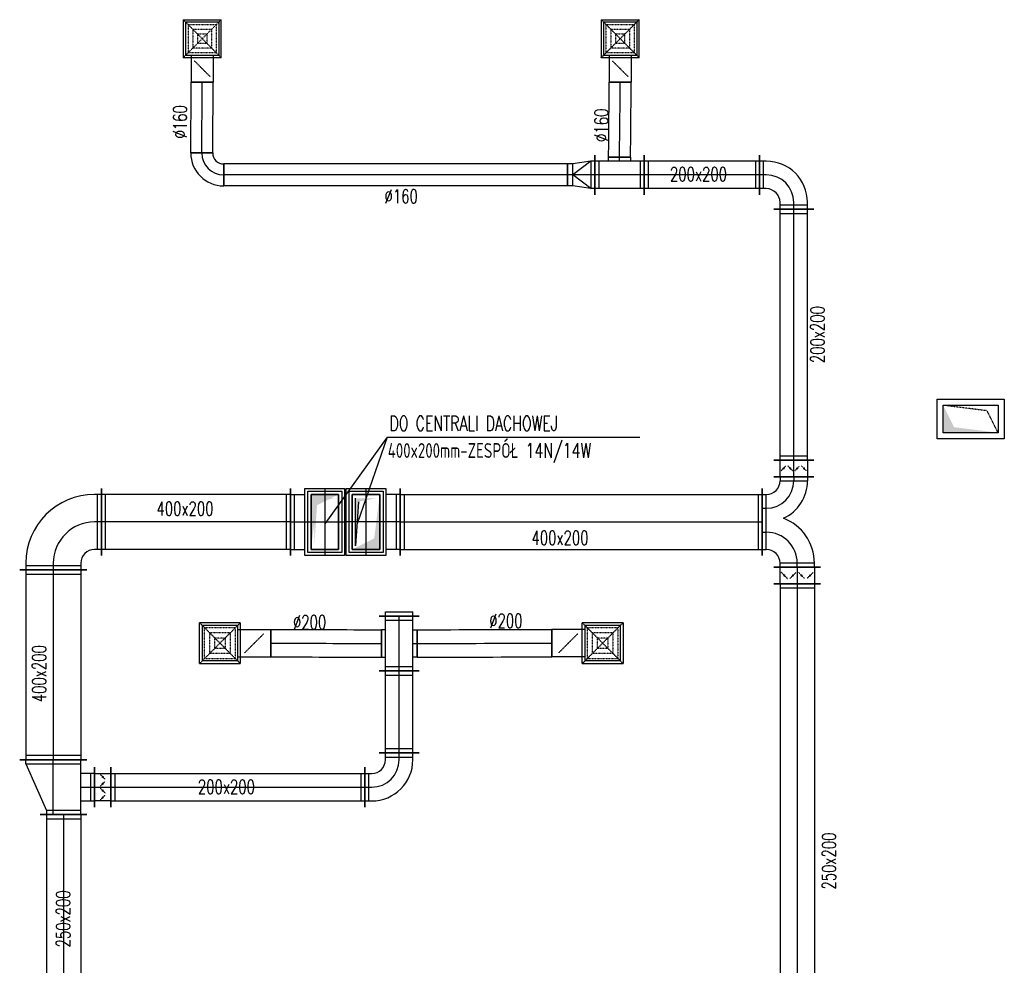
# Model space of a CAD drawing. Extents: x -7228 to 74941, y -112898 to 85621.
# Tile 162 of 256: x 20672 to 21389, y -6844 to -6155. Entities that reach past the tile are written whole.
import ezdxf

# ---------------------------------------------------------------- set-up
doc = ezdxf.new("R2010")
doc.units = 0
doc.linetypes.add('DASHED', pattern=[0.75, 0.5, -0.25])
doc.layers.get('0').update_dxf_attribs({"color": 101, "linetype": 'CONTINUOUS'})
for name, color, linetype in [('E35', 6, 'CONTINUOUS'), ('FLUID-N14', 7, 'CONTINUOUS'), ('FLUID-N14-SYM', 7, 'CONTINUOUS'), ('FLUID-W.7C', 7, 'CONTINUOUS'), ('FLUID-W14', 7, 'CONTINUOUS'), ('FLUID-W14-SYM', 7, 'CONTINUOUS'), ('m-went-nawiew', 152, 'CONTINUOUS'), ('m-went-odnośniki', 255, 'CONTINUOUS'), ('m-went-opis', 86, 'CONTINUOUS'), ('m-went-wywiew', 1, 'CONTINUOUS')]:
    doc.layers.add(name, color=color, linetype=linetype)
doc.styles.add('tab-bud$0$ROMANS', font='romans', dxfattribs={"width": 0.7})
doc.linetypes.add('ZIGZAG', pattern='A,0.00254,-5.08,[131,ltypeshp.shx,S=5.08,R=0,X=-5.08,Y=0],-10.16,[131,ltypeshp.shx,S=5.08,R=180,X=5.08,Y=0],-5.08', length=20.32254)

# ---------------------------------------------------------------- blocks, each defined once
blk = doc.blocks.new('*U5627')
at = {"color": 5, "linetype": 'Continuous', "lineweight": -2}
for p, q in [((-1318, -245), (-1318, 245)), ((1318, 245), (1318, -245))]:
    blk.add_line(p, q, dxfattribs=at)
at = {"color": 0, "linetype": 'ByBlock', "lineweight": -2}
for p, q in [((-1318, 200), (1318, 200)), ((-1318, -200), (1318, -200))]:
    blk.add_line(p, q, dxfattribs=at)
at = {"color": 4, "linetype": 'Continuous'}
for p, q in [((-1288, -200), (-1288, 200)), ((1288, 200), (1288, -200))]:
    blk.add_line(p, q, dxfattribs=at)
at = {"layer": 'FLUID-N14-SYM', "color": 2, "linetype": 'Continuous'}
blk.add_line((-1318, 0), (1318, 0), dxfattribs=at)
blk = doc.blocks.new('*U5628')
at = {"color": 5, "linetype": 'Continuous', "lineweight": -2}
for p, q in [((330, 235), (330, -105)), ((-330, -105), (-330, 185)), ((245, -190), (-245, -190))]:
    blk.add_line(p, q, dxfattribs=at)
at = {"color": 4, "linetype": 'Continuous'}
for p, q in [((300, 190), (300, -60)), ((-300, -60), (-300, 140)), ((200, -160), (-200, -160))]:
    blk.add_line(p, q, dxfattribs=at)
at = {"color": 0, "linetype": 'ByBlock', "lineweight": -2}
for p, q in [((330, 190), (300, 190)), ((-330, 140), (-300, 140)), ((-330, -60), (-300, -60)), ((330, -60), (300, -60)), ((-200, -190), (-200, -160)), ((200, -190), (200, -160))]:
    blk.add_line(p, q, dxfattribs=at)
for centre, radius, start, end in [((300, -160), 350, 90, 159.15135), ((-300, -160), 300, 24.53301, 90), ((-300, -160), 100, 0, 90), ((300, -160), 100, 90, 180)]:
    blk.add_arc(centre, radius, start, end, dxfattribs=at)
at = {"layer": 'FLUID-N14-SYM', "color": 2, "linetype": 'Continuous'}
for p, q in [((-330, 40), (-300, 40)), ((330, 65), (300, 65)), ((-100, -190), (-100, -160)), ((75, -190), (75, -160))]:
    blk.add_line(p, q, dxfattribs=at)
for centre, radius, start, end in [((-300, -160), 200, 0, 90), ((300, -160), 225, 90, 180)]:
    blk.add_arc(centre, radius, start, end, dxfattribs=at)
blk = doc.blocks.new('*U5629')
at = {"color": 5, "linetype": 'Continuous', "lineweight": -2}
for p, q in [((-60, -145), (-60, 145)), ((60, 145), (60, -145))]:
    blk.add_line(p, q, dxfattribs=at)
at = {"color": 0, "linetype": 'ByBlock', "lineweight": -2}
for p, q in [((-60, 100), (60, 100)), ((60, -100), (-60, -100))]:
    blk.add_line(p, q, dxfattribs=at)
at = {"color": 4, "linetype": 'DASHED'}
for p, q in [((0, 75), (-17.7, 92.7)), ((0, 75), (17.7, 57.3)), ((0, 25), (-17.7, 7.3)), ((0, 25), (17.7, 42.7)), ((0, -25), (-17.7, -7.3)), ((0, -25), (17.7, -42.7)), ((0, -75), (17.7, -57.3)), ((0, -75), (-17.7, -92.7))]:
    blk.add_line(p, q, dxfattribs=at)
at = {"color": 4, "linetype": 'Continuous'}
for points in [[(-4, 75, 8, 8, 1), (4, 75, 8, 8, 1)], [(-4, 25, 8, 8, 1), (4, 25, 8, 8, 1)], [(-4, -25, 8, 8, 1), (4, -25, 8, 8, 1)], [(-4, -75, 8, 8, 1), (4, -75, 8, 8, 1)]]:
    blk.add_lwpolyline(points, format="xyseb", close=True, dxfattribs=at)
at = {"layer": 'FLUID-N14-SYM', "color": 2, "linetype": 'Continuous'}
blk.add_line((-60, 0), (60, 0), dxfattribs=at)
blk = doc.blocks.new('*U5630')
at = {"color": 5, "linetype": 'Continuous', "lineweight": -2}
for p, q in [((-60, -170), (-60, 170)), ((60, 170), (60, -170))]:
    blk.add_line(p, q, dxfattribs=at)
at = {"color": 0, "linetype": 'ByBlock', "lineweight": -2}
for p, q in [((-60, 125), (60, 125)), ((60, -125), (-60, -125))]:
    blk.add_line(p, q, dxfattribs=at)
at = {"color": 4, "linetype": 'DASHED'}
for p, q in [((0, 93.8), (-22.1, 115.8)), ((0, 93.8), (22.1, 71.7)), ((0, 31.2), (-22.1, 9.2)), ((0, 31.2), (22.1, 53.3)), ((0, -31.2), (-22.1, -9.2)), ((0, -31.2), (22.1, -53.3)), ((0, -93.8), (22.1, -71.7)), ((0, -93.8), (-22.1, -115.8))]:
    blk.add_line(p, q, dxfattribs=at)
at = {"color": 4, "linetype": 'Continuous'}
for points in [[(-4, 93.8, 8, 8, 1), (4, 93.8, 8, 8, 1)], [(-4, 31.2, 8, 8, 1), (4, 31.2, 8, 8, 1)], [(-4, -31.2, 8, 8, 1), (4, -31.2, 8, 8, 1)], [(-4, -93.8, 8, 8, 1), (4, -93.8, 8, 8, 1)]]:
    blk.add_lwpolyline(points, format="xyseb", close=True, dxfattribs=at)
at = {"layer": 'FLUID-N14-SYM', "color": 2, "linetype": 'Continuous'}
blk.add_line((-60, 0), (60, 0), dxfattribs=at)
blk = doc.blocks.new('*U5631')
at = {"color": 5, "linetype": 'Continuous', "lineweight": -2}
for p, q in [((-1595, -170), (-1595, 170)), ((1595, 170), (1595, -170))]:
    blk.add_line(p, q, dxfattribs=at)
at = {"color": 0, "linetype": 'ByBlock', "lineweight": -2}
for p, q in [((-1595, 125), (1595, 125)), ((-1595, -125), (1595, -125))]:
    blk.add_line(p, q, dxfattribs=at)
at = {"color": 4, "linetype": 'Continuous'}
for p, q in [((-1565, -125), (-1565, 125)), ((1565, 125), (1565, -125))]:
    blk.add_line(p, q, dxfattribs=at)
at = {"layer": 'FLUID-N14-SYM', "color": 2, "linetype": 'Continuous'}
blk.add_line((-1595, 0), (1595, 0), dxfattribs=at)
blk = doc.blocks.new('*U5642')
at = {"color": 5, "linetype": 'Continuous', "lineweight": -2}
for p, q in [((-914.5, -145), (-914.5, 145)), ((914.5, 145), (914.5, -145))]:
    blk.add_line(p, q, dxfattribs=at)
at = {"color": 0, "linetype": 'ByBlock', "lineweight": -2}
for p, q in [((-914.5, 100), (914.5, 100)), ((-914.5, -100), (914.5, -100))]:
    blk.add_line(p, q, dxfattribs=at)
at = {"color": 4, "linetype": 'Continuous'}
for p, q in [((-884.5, -100), (-884.5, 100)), ((884.5, 100), (884.5, -100))]:
    blk.add_line(p, q, dxfattribs=at)
at = {"layer": 'FLUID-N14-SYM', "color": 2, "linetype": 'Continuous'}
blk.add_line((-914.5, 0), (914.5, 0), dxfattribs=at)
blk = doc.blocks.new('*U5643')
at = {"color": 5, "linetype": 'Continuous', "lineweight": -2}
for p, q in [((-200, -95), (-200, 195)), ((195, -200), (-95, -200))]:
    blk.add_line(p, q, dxfattribs=at)
at = {"color": 0, "linetype": 'ByBlock', "lineweight": -2}
for p, q in [((-150, 150), (-200, 150)), ((-150, -50), (-200, -50)), ((-50, -200), (-50, -150)), ((150, -200), (150, -150))]:
    blk.add_line(p, q, dxfattribs=at)
at = {"color": 4, "linetype": 'Continuous'}
for p, q in [((-170, -50), (-170, 150)), ((150, -170), (-50, -170))]:
    blk.add_line(p, q, dxfattribs=at)
at = {"color": 0, "linetype": 'ByBlock', "lineweight": -2}
for radius in [300, 100]:
    blk.add_arc((-150, -150), radius, 0, 90, dxfattribs=at)
at = {"layer": 'FLUID-N14-SYM', "color": 2, "linetype": 'Continuous'}
for p, q in [((-150, 50), (-200, 50)), ((50, -200), (50, -150))]:
    blk.add_line(p, q, dxfattribs=at)
blk.add_arc((-150, -150), 200, 0, 90, dxfattribs=at)
blk = doc.blocks.new('*U5644')
at = {"color": 5, "linetype": 'Continuous', "lineweight": -2}
for p, q in [((-419.5, -145), (-419.5, 145)), ((419.5, 145), (419.5, -145))]:
    blk.add_line(p, q, dxfattribs=at)
at = {"color": 0, "linetype": 'ByBlock', "lineweight": -2}
for p, q in [((-419.5, 100), (419.5, 100)), ((-419.5, -100), (419.5, -100))]:
    blk.add_line(p, q, dxfattribs=at)
at = {"color": 4, "linetype": 'Continuous'}
for p, q in [((-389.5, -100), (-389.5, 100)), ((389.5, 100), (389.5, -100))]:
    blk.add_line(p, q, dxfattribs=at)
at = {"layer": 'FLUID-N14-SYM', "color": 2, "linetype": 'Continuous'}
blk.add_line((-419.5, 0), (419.5, 0), dxfattribs=at)
blk = doc.blocks.new('*U5645')
at = {"color": 5, "linetype": 'Continuous', "lineweight": -2}
for p, q in [((-180, -145), (-180, 145)), ((180, 145), (180, -145)), ((80, -130), (-80, -130))]:
    blk.add_line(p, q, dxfattribs=at)
at = {"color": 0, "linetype": 'ByBlock', "lineweight": -2}
for p, q in [((-180, 100), (180, 100)), ((-180, -100), (180, -100)), ((-80, -130), (-80, -100)), ((80, -100), (80, -130))]:
    blk.add_line(p, q, dxfattribs=at)
at = {"color": 4, "linetype": 'Continuous'}
for p, q in [((-150, -100), (-150, 100)), ((150, 100), (150, -100))]:
    blk.add_line(p, q, dxfattribs=at)
at = {"layer": 'FLUID-N14-SYM', "color": 2, "linetype": 'Continuous'}
for p, q in [((-180, 0), (180, 0)), ((0, -100), (0, -130))]:
    blk.add_line(p, q, dxfattribs=at)
blk = doc.blocks.new('*U5646')
at = {"color": 4, "linetype": 'Continuous'}
for p, q in [((-138.5, 138.5), (138.5, 138.5)), ((-138.5, 138.5), (-138.5, -138.5)), ((138.5, -138.5), (138.5, 138.5)), ((138.5, -138.5), (-138.5, -138.5))]:
    blk.add_line(p, q, dxfattribs=at)
at = {"color": 4, "linetype": 'DASHED'}
for p, q in [((-138.5, 138.5), (0, 0)), ((-103.9, 103.9), (103.9, 103.9)), ((-103.9, 103.9), (-103.9, -103.9)), ((138.5, 138.5), (0, 0)), ((103.9, -103.9), (103.9, 103.9)), ((-138.5, -138.5), (0, 0)), ((-69.2, 69.2), (69.2, 69.2)), ((-69.2, 69.2), (-69.2, -69.2)), ((-34.6, 34.6), (34.6, 34.6)), ((-34.6, 34.6), (-34.6, -34.6)), ((138.5, -138.5), (0, 0)), ((34.6, -34.6), (34.6, 34.6)), ((69.2, -69.2), (69.2, 69.2)), ((69.2, -69.2), (-69.2, -69.2)), ((34.6, -34.6), (-34.6, -34.6)), ((103.9, -103.9), (-103.9, -103.9)), ((0, -219), (-56.6, -162.4)), ((0, -219), (56.6, -275.6))]:
    blk.add_line(p, q, dxfattribs=at)
at = {"color": 0, "linetype": 'ByBlock', "lineweight": -2}
for p, q in [((-120, -120), (-120, 120)), ((120, 120), (-120, 120)), ((120, 120), (120, -120)), ((-120, -120), (120, -120)), ((-80, -120), (-80, -318)), ((80, -120), (80, -318))]:
    blk.add_line(p, q, dxfattribs=at)
at = {"color": 5, "linetype": 'Continuous', "lineweight": -2}
blk.add_line((80, -318), (-80, -318), dxfattribs=at)
at = {"color": 4, "linetype": 'Continuous'}
blk.add_lwpolyline([(-2.5, -219, 5, 5, 1), (2.5, -219, 5, 5, 1)], format="xyseb", close=True, dxfattribs=at)
blk = doc.blocks.new('*U5647')
at = {"color": 4, "linetype": 'Continuous'}
for p, q in [((-138.5, 138.5), (138.5, 138.5)), ((-138.5, 138.5), (-138.5, -138.5)), ((138.5, -138.5), (138.5, 138.5)), ((138.5, -138.5), (-138.5, -138.5))]:
    blk.add_line(p, q, dxfattribs=at)
at = {"color": 4, "linetype": 'DASHED'}
for p, q in [((-138.5, 138.5), (0, 0)), ((-103.9, 103.9), (103.9, 103.9)), ((-103.9, 103.9), (-103.9, -103.9)), ((138.5, 138.5), (0, 0)), ((103.9, -103.9), (103.9, 103.9)), ((-138.5, -138.5), (0, 0)), ((-69.2, 69.2), (69.2, 69.2)), ((-69.2, 69.2), (-69.2, -69.2)), ((-34.6, 34.6), (34.6, 34.6)), ((-34.6, 34.6), (-34.6, -34.6)), ((138.5, -138.5), (0, 0)), ((34.6, -34.6), (34.6, 34.6)), ((69.2, -69.2), (69.2, 69.2)), ((69.2, -69.2), (-69.2, -69.2)), ((34.6, -34.6), (-34.6, -34.6)), ((103.9, -103.9), (-103.9, -103.9)), ((0, -219), (-56.6, -162.4)), ((0, -219), (56.6, -275.6))]:
    blk.add_line(p, q, dxfattribs=at)
at = {"color": 0, "linetype": 'ByBlock', "lineweight": -2}
for p, q in [((-120, -120), (-120, 120)), ((120, 120), (-120, 120)), ((120, 120), (120, -120)), ((-120, -120), (120, -120)), ((-80, -120), (-80, -318)), ((80, -120), (80, -318))]:
    blk.add_line(p, q, dxfattribs=at)
at = {"color": 5, "linetype": 'Continuous', "lineweight": -2}
blk.add_line((80, -318), (-80, -318), dxfattribs=at)
at = {"color": 4, "linetype": 'Continuous'}
blk.add_lwpolyline([(-2.5, -219, 5, 5, 1), (2.5, -219, 5, 5, 1)], format="xyseb", close=True, dxfattribs=at)
blk = doc.blocks.new('*U5648')
at = {"color": 5, "linetype": 'Continuous', "lineweight": -2}
for p, q in [((-80, 0), (80, 0)), ((75.6, -545), (-84.4, -545))]:
    blk.add_line(p, q, dxfattribs=at)
at = {"color": 5, "linetype": 'ZIGZAG', "lineweight": -2, "ltscale": 0.4}
for points in [[(75.6, -545), (80, 0)], [(-84.4, -545), (-80, 0)]]:
    blk.add_spline(points, degree=3, dxfattribs=at)
at = {"layer": 'FLUID-N14-SYM', "color": 2, "linetype": 'Continuous', "start_tangent": (0, 1), "end_tangent": (0, 1)}
blk.add_spline([(-4.4, -545), (0, 0)], degree=3, dxfattribs=at)
blk = doc.blocks.new('*U5649')
at = {"color": 5, "linetype": 'Continuous', "lineweight": -2}
for p, q in [((-100, -145), (-100, 145)), ((100, 80), (100, -80))]:
    blk.add_line(p, q, dxfattribs=at)
at = {"color": 0, "linetype": 'ByBlock', "lineweight": -2}
for p, q in [((-100, 100), (-70, 100)), ((-70, 100), (60, 80)), ((60, 80), (100, 80)), ((-100, -100), (-70, -100)), ((-70, -100), (60, -80)), ((60, -80), (100, -80))]:
    blk.add_line(p, q, dxfattribs=at)
at = {"color": 4, "linetype": 'Continuous'}
for p, q in [((-70, -100), (-70, 100)), ((-70, 100), (60, 0)), ((60, 80), (60, -80)), ((-70, -100), (60, 0))]:
    blk.add_line(p, q, dxfattribs=at)
at = {"layer": 'FLUID-N14-SYM', "color": 2, "linetype": 'Continuous'}
for p, q in [((-100, 0), (-70, 0)), ((-70, 0), (60, 0)), ((60, 0), (100, 0))]:
    blk.add_line(p, q, dxfattribs=at)
blk = doc.blocks.new('*U5650')
at = {"color": 5, "linetype": 'Continuous', "lineweight": -2}
for p, q in [((-1252, -80), (-1252, 80)), ((1252, 80), (1252, -80))]:
    blk.add_line(p, q, dxfattribs=at)
at = {"color": 0, "linetype": 'ByBlock', "lineweight": -2}
for p, q in [((-1252, 80), (1252, 80)), ((-1252, -80), (1252, -80))]:
    blk.add_line(p, q, dxfattribs=at)
at = {"layer": 'FLUID-N14-SYM', "color": 2, "linetype": 'Continuous'}
blk.add_line((-1252, 0), (1252, 0), dxfattribs=at)
blk = doc.blocks.new('*U5651')
at = {"color": 5, "linetype": 'Continuous', "lineweight": -2}
for p, q in [((120, 120), (120, -40)), ((40, -120), (-120, -120))]:
    blk.add_line(p, q, dxfattribs=at)
at = {"color": 0, "linetype": 'ByBlock', "lineweight": -2}
for radius in [240, 80]:
    blk.add_arc((120, -120), radius, 90, 180, dxfattribs=at)
at = {"layer": 'FLUID-N14-SYM', "color": 2, "linetype": 'Continuous'}
blk.add_arc((120, -120), 160, 90, 180, dxfattribs=at)
blk = doc.blocks.new('*U5652')
at = {"color": 5, "linetype": 'Continuous', "lineweight": -2}
for p, q in [((-80, 0), (80, 0)), ((75.8, -515), (-84.2, -515))]:
    blk.add_line(p, q, dxfattribs=at)
at = {"color": 5, "linetype": 'ZIGZAG', "lineweight": -2, "ltscale": 0.4}
for points in [[(75.8, -515), (80, 0)], [(-84.2, -515), (-80, 0)]]:
    blk.add_spline(points, degree=3, dxfattribs=at)
at = {"layer": 'FLUID-N14-SYM', "color": 2, "linetype": 'Continuous', "start_tangent": (0, 1), "end_tangent": (0, 1)}
blk.add_spline([(-4.2, -515), (0, 0)], degree=3, dxfattribs=at)
blk = doc.blocks.new('*U5694')
at = {"color": 1, "linetype": 'Continuous', "lineweight": -2}
for p, q in [((-688.5, -245), (-688.5, 245)), ((688.5, 245), (688.5, -245))]:
    blk.add_line(p, q, dxfattribs=at)
at = {"color": 0, "linetype": 'ByBlock', "lineweight": -2}
for p, q in [((-688.5, 200), (688.5, 200)), ((-688.5, -200), (688.5, -200))]:
    blk.add_line(p, q, dxfattribs=at)
at = {"color": 4, "linetype": 'Continuous'}
for p, q in [((-658.5, -200), (-658.5, 200)), ((658.5, 200), (658.5, -200))]:
    blk.add_line(p, q, dxfattribs=at)
at = {"layer": 'FLUID-W14-SYM', "color": 2, "linetype": 'Continuous'}
blk.add_line((-688.5, 0), (688.5, 0), dxfattribs=at)
blk = doc.blocks.new('*U5695')
at = {"color": 1, "linetype": 'Continuous', "lineweight": -2}
for p, q in [((-300, -195), (-300, 295)), ((295, -300), (-195, -300))]:
    blk.add_line(p, q, dxfattribs=at)
at = {"color": 0, "linetype": 'ByBlock', "lineweight": -2}
for p, q in [((-250, 250), (-300, 250)), ((-250, -150), (-300, -150)), ((-150, -300), (-150, -250)), ((250, -300), (250, -250))]:
    blk.add_line(p, q, dxfattribs=at)
at = {"color": 4, "linetype": 'Continuous'}
for p, q in [((-270, -150), (-270, 250)), ((250, -270), (-150, -270))]:
    blk.add_line(p, q, dxfattribs=at)
at = {"color": 0, "linetype": 'ByBlock', "lineweight": -2}
for radius in [500, 100]:
    blk.add_arc((-250, -250), radius, 0, 90, dxfattribs=at)
at = {"layer": 'FLUID-W14-SYM', "color": 2, "linetype": 'Continuous'}
for p, q in [((-250, 50), (-300, 50)), ((50, -300), (50, -250))]:
    blk.add_line(p, q, dxfattribs=at)
blk.add_arc((-250, -250), 300, 0, 90, dxfattribs=at)
blk = doc.blocks.new('*U5696')
at = {"color": 1, "linetype": 'Continuous', "lineweight": -2}
for p, q in [((-691.5, -245), (-691.5, 245)), ((691.5, 245), (691.5, -245))]:
    blk.add_line(p, q, dxfattribs=at)
at = {"color": 0, "linetype": 'ByBlock', "lineweight": -2}
for p, q in [((-691.5, 200), (691.5, 200)), ((-691.5, -200), (691.5, -200))]:
    blk.add_line(p, q, dxfattribs=at)
at = {"color": 4, "linetype": 'Continuous'}
for p, q in [((-661.5, -200), (-661.5, 200)), ((661.5, 200), (661.5, -200))]:
    blk.add_line(p, q, dxfattribs=at)
at = {"layer": 'FLUID-W14-SYM', "color": 2, "linetype": 'Continuous'}
blk.add_line((-691.5, 0), (691.5, 0), dxfattribs=at)
blk = doc.blocks.new('*U5697')
at = {"color": 1, "linetype": 'Continuous', "lineweight": -2}
for p, q in [((200, 245), (200, -245)), ((-200, -245), (-200, 95)), ((145, -300), (-145, -300))]:
    blk.add_line(p, q, dxfattribs=at)
at = {"color": 0, "linetype": 'ByBlock', "lineweight": -2}
for p, q in [((170, 200), (-170, 50)), ((170, 200), (200, 200)), ((-170, 50), (-200, 50)), ((-200, -200), (200, -200)), ((-100, -200), (-100, -300)), ((100, -300), (100, -200))]:
    blk.add_line(p, q, dxfattribs=at)
at = {"color": 4, "linetype": 'Continuous'}
for p, q in [((170, 200), (170, -200)), ((-170, -200), (-170, 50)), ((100, -270), (-100, -270))]:
    blk.add_line(p, q, dxfattribs=at)
at = {"layer": 'FLUID-W14-SYM', "color": 2, "linetype": 'Continuous'}
for p, q in [((-200, 0), (200, 0)), ((0, -200), (0, -300))]:
    blk.add_line(p, q, dxfattribs=at)
blk = doc.blocks.new('*U5698')
at = {"color": 1, "linetype": 'Continuous', "lineweight": -2}
for p, q in [((-722, -170), (-722, 170)), ((722, 170), (722, -170))]:
    blk.add_line(p, q, dxfattribs=at)
at = {"color": 0, "linetype": 'ByBlock', "lineweight": -2}
for p, q in [((-722, 125), (722, 125)), ((-722, -125), (722, -125))]:
    blk.add_line(p, q, dxfattribs=at)
at = {"color": 4, "linetype": 'Continuous'}
for p, q in [((-692, -125), (-692, 125)), ((692, 125), (692, -125))]:
    blk.add_line(p, q, dxfattribs=at)
at = {"layer": 'FLUID-W14-SYM', "color": 2, "linetype": 'Continuous'}
blk.add_line((-722, 0), (722, 0), dxfattribs=at)
blk = doc.blocks.new('*U5699')
at = {"color": 1, "linetype": 'Continuous', "lineweight": -2}
for p, q in [((-60, -145), (-60, 145)), ((60, 145), (60, -145))]:
    blk.add_line(p, q, dxfattribs=at)
at = {"color": 0, "linetype": 'ByBlock', "lineweight": -2}
for p, q in [((-60, 100), (60, 100)), ((60, -100), (-60, -100))]:
    blk.add_line(p, q, dxfattribs=at)
at = {"color": 4, "linetype": 'DASHED'}
for p, q in [((0, 75), (-17.7, 92.7)), ((0, 75), (17.7, 57.3)), ((0, 25), (-17.7, 7.3)), ((0, 25), (17.7, 42.7)), ((0, -25), (-17.7, -7.3)), ((0, -25), (17.7, -42.7)), ((0, -75), (17.7, -57.3)), ((0, -75), (-17.7, -92.7))]:
    blk.add_line(p, q, dxfattribs=at)
at = {"color": 4, "linetype": 'Continuous'}
for points in [[(-4, 75, 8, 8, 1), (4, 75, 8, 8, 1)], [(-4, 25, 8, 8, 1), (4, 25, 8, 8, 1)], [(-4, -25, 8, 8, 1), (4, -25, 8, 8, 1)], [(-4, -75, 8, 8, 1), (4, -75, 8, 8, 1)]]:
    blk.add_lwpolyline(points, format="xyseb", close=True, dxfattribs=at)
at = {"layer": 'FLUID-W14-SYM', "color": 2, "linetype": 'Continuous'}
blk.add_line((-60, 0), (60, 0), dxfattribs=at)
blk = doc.blocks.new('*U5700')
at = {"color": 1, "linetype": 'Continuous', "lineweight": -2}
for p, q in [((-924.5, -145), (-924.5, 145)), ((924.5, 145), (924.5, -145))]:
    blk.add_line(p, q, dxfattribs=at)
at = {"color": 0, "linetype": 'ByBlock', "lineweight": -2}
for p, q in [((-924.5, 100), (924.5, 100)), ((-924.5, -100), (924.5, -100))]:
    blk.add_line(p, q, dxfattribs=at)
at = {"color": 4, "linetype": 'Continuous'}
for p, q in [((-894.5, -100), (-894.5, 100)), ((894.5, 100), (894.5, -100))]:
    blk.add_line(p, q, dxfattribs=at)
at = {"layer": 'FLUID-W14-SYM', "color": 2, "linetype": 'Continuous'}
blk.add_line((-924.5, 0), (924.5, 0), dxfattribs=at)
blk = doc.blocks.new('*U5701')
at = {"color": 1, "linetype": 'Continuous', "lineweight": -2}
for p, q in [((-200, -95), (-200, 195)), ((195, -200), (-95, -200))]:
    blk.add_line(p, q, dxfattribs=at)
at = {"color": 0, "linetype": 'ByBlock', "lineweight": -2}
for p, q in [((-150, 150), (-200, 150)), ((-150, -50), (-200, -50)), ((-50, -200), (-50, -150)), ((150, -200), (150, -150))]:
    blk.add_line(p, q, dxfattribs=at)
at = {"color": 4, "linetype": 'Continuous'}
for p, q in [((-170, -50), (-170, 150)), ((150, -170), (-50, -170))]:
    blk.add_line(p, q, dxfattribs=at)
at = {"color": 0, "linetype": 'ByBlock', "lineweight": -2}
for radius in [300, 100]:
    blk.add_arc((-150, -150), radius, 0, 90, dxfattribs=at)
at = {"layer": 'FLUID-W14-SYM', "color": 2, "linetype": 'Continuous'}
for p, q in [((-150, 50), (-200, 50)), ((50, -200), (50, -150))]:
    blk.add_line(p, q, dxfattribs=at)
blk.add_arc((-150, -150), 200, 0, 90, dxfattribs=at)
blk = doc.blocks.new('*U5702')
at = {"color": 1, "linetype": 'Continuous', "lineweight": -2}
for p, q in [((-298.5, -145), (-298.5, 145)), ((298.5, 145), (298.5, -145))]:
    blk.add_line(p, q, dxfattribs=at)
at = {"color": 0, "linetype": 'ByBlock', "lineweight": -2}
for p, q in [((-298.5, 100), (298.5, 100)), ((-298.5, -100), (298.5, -100))]:
    blk.add_line(p, q, dxfattribs=at)
at = {"color": 4, "linetype": 'Continuous'}
for p, q in [((-268.5, -100), (-268.5, 100)), ((268.5, 100), (268.5, -100))]:
    blk.add_line(p, q, dxfattribs=at)
at = {"layer": 'FLUID-W14-SYM', "color": 2, "linetype": 'Continuous'}
blk.add_line((-298.5, 0), (298.5, 0), dxfattribs=at)
blk = doc.blocks.new('*U5703')
at = {"color": 1, "linetype": 'Continuous', "lineweight": -2}
for p, q in [((-200, -145), (-200, 145)), ((200, 145), (200, -145)), ((-100, 130), (100, 130)), ((100, -130), (-100, -130))]:
    blk.add_line(p, q, dxfattribs=at)
at = {"color": 0, "linetype": 'ByBlock', "lineweight": -2}
for p, q in [((-200, 100), (200, 100)), ((-100, 130), (-100, 100)), ((100, 100), (100, 130)), ((-200, -100), (200, -100)), ((-100, -130), (-100, -100)), ((100, -100), (100, -130))]:
    blk.add_line(p, q, dxfattribs=at)
at = {"color": 4, "linetype": 'Continuous'}
for p, q in [((-170, -100), (-170, 100)), ((170, 100), (170, -100))]:
    blk.add_line(p, q, dxfattribs=at)
at = {"layer": 'FLUID-W14-SYM', "color": 2, "linetype": 'Continuous'}
for p, q in [((-200, 0), (200, 0)), ((0, -100), (0, -130))]:
    blk.add_line(p, q, dxfattribs=at)
blk = doc.blocks.new('*U5704')
at = {"color": 1, "linetype": 'Continuous', "lineweight": -2}
blk.add_line((0, -145), (0, 145), dxfattribs=at)
at = {"color": 0, "linetype": 'ByBlock', "lineweight": -2}
for p, q in [((0, 100), (30, 100)), ((30, 100), (30, -100)), ((0, -100), (30, -100))]:
    blk.add_line(p, q, dxfattribs=at)
blk = doc.blocks.new('*U5946')
at = {"color": 1, "linetype": 'Continuous', "lineweight": -2}
for p, q in [((-981.8, -102.5), (-981.8, 97.5)), ((0, 100), (0, -100))]:
    blk.add_line(p, q, dxfattribs=at)
at = {"color": 1, "linetype": 'ZIGZAG', "lineweight": -2, "ltscale": 0.4}
for points in [[(-981.8, 97.5), (0, 100)], [(-981.8, -102.5), (0, -100)]]:
    blk.add_spline(points, degree=3, dxfattribs=at)
at = {"layer": 'FLUID-W14-SYM', "color": 2, "linetype": 'Continuous', "start_tangent": (1, 0), "end_tangent": (1, 0)}
blk.add_spline([(-981.8, -2.5), (0, 0)], degree=3, dxfattribs=at)
blk = doc.blocks.new('*U5944')
at = {"color": 1, "linetype": 'Continuous', "lineweight": -2}
for p, q in [((-806, -97.5), (-806, 102.5)), ((0, 100), (0, -100))]:
    blk.add_line(p, q, dxfattribs=at)
at = {"color": 1, "linetype": 'ZIGZAG', "lineweight": -2, "ltscale": 0.4}
for points in [[(-806, 102.5), (0, 100)], [(-806, -97.5), (0, -100)]]:
    blk.add_spline(points, degree=3, dxfattribs=at)
at = {"layer": 'FLUID-W14-SYM', "color": 2, "linetype": 'Continuous', "start_tangent": (1, 0), "end_tangent": (1, 0)}
blk.add_spline([(-806, 2.5), (0, 0)], degree=3, dxfattribs=at)
blk = doc.blocks.new('*U5719')
at = {"color": 1, "linetype": 'Continuous', "lineweight": -2}
blk.add_line((-185, -245), (-185, 245), dxfattribs=at)
at = {"color": 4, "linetype": 'Continuous'}
for p, q in [((-80, -245), (-80, 245)), ((-80, 245), (210, 245)), ((210, 245), (210, -245)), ((-155, -200), (-155, 200)), ((210, -245), (-80, -245))]:
    blk.add_line(p, q, dxfattribs=at)
at = {"color": 0, "linetype": 'ByBlock', "lineweight": -2}
for p, q in [((-185, 200), (-80, 200)), ((-35, -200), (-35, 200)), ((-35, 200), (165, 200)), ((165, 200), (165, -200)), ((-185, -200), (-80, -200)), ((165, -200), (-35, -200))]:
    blk.add_line(p, q, dxfattribs=at)
at = {"color": 0, "linetype": 'ByBlock'}
blk.add_solid([(-35, 200), (165, 200), (-35, -200), (5, 120)], dxfattribs=at)
at = {"layer": 'FLUID-W14-SYM', "color": 2, "linetype": 'Continuous'}
for p, q in [((65, 245), (65, -245)), ((-185, 0), (210, 0))]:
    blk.add_line(p, q, dxfattribs=at)
blk = doc.blocks.new('*U5720')
at = {"color": 5, "linetype": 'Continuous', "lineweight": -2}
blk.add_line((-185, -245), (-185, 245), dxfattribs=at)
at = {"color": 4, "linetype": 'Continuous'}
for p, q in [((-80, -245), (-80, 245)), ((-80, 245), (210, 245)), ((210, 245), (210, -245)), ((-155, -200), (-155, 200)), ((210, -245), (-80, -245))]:
    blk.add_line(p, q, dxfattribs=at)
at = {"color": 0, "linetype": 'ByBlock', "lineweight": -2}
for p, q in [((-185, 200), (-80, 200)), ((-35, -200), (-35, 200)), ((-35, 200), (165, 200)), ((165, 200), (165, -200)), ((-185, -200), (-80, -200)), ((165, -200), (-35, -200))]:
    blk.add_line(p, q, dxfattribs=at)
at = {"color": 0, "linetype": 'ByBlock'}
blk.add_solid([(-35, 200), (165, 200), (-35, -200), (5, 120)], dxfattribs=at)
at = {"layer": 'FLUID-N14-SYM', "color": 2, "linetype": 'Continuous'}
for p, q in [((65, 245), (65, -245)), ((-185, 0), (210, 0))]:
    blk.add_line(p, q, dxfattribs=at)
blk = doc.blocks.new('*U5756')
at = {"color": 4, "linetype": 'Continuous'}
for p, q in [((-145, -245), (-145, 245)), ((-145, 245), (145, 245)), ((145, 245), (145, -245)), ((145, -245), (-145, -245))]:
    blk.add_line(p, q, dxfattribs=at)
at = {"color": 0, "linetype": 'ByBlock', "lineweight": -2}
for p, q in [((-100, -200), (-100, 200)), ((-100, 200), (100, 200)), ((100, 200), (100, -200)), ((100, -200), (-100, -200))]:
    blk.add_line(p, q, dxfattribs=at)
at = {"color": 4, "linetype": 'DASHED'}
for p, q in [((60, -120), (100, 200)), ((-100, -200), (60, -120))]:
    blk.add_line(p, q, dxfattribs=at)
at = {"color": 0, "linetype": 'ByBlock'}
blk.add_solid([(-100, 200), (100, 200), (-100, -200), (-60, 120)], dxfattribs=at)
blk = doc.blocks.new('*U5945')
at = {"color": 4, "linetype": 'Continuous'}
for p, q in [((-148.5, 148.5), (148.5, 148.5)), ((-148.5, 148.5), (-148.5, -148.5)), ((148.5, -148.5), (148.5, 148.5)), ((148.5, -148.5), (-148.5, -148.5))]:
    blk.add_line(p, q, dxfattribs=at)
at = {"color": 4, "linetype": 'DASHED'}
for p, q in [((-148.5, 148.5), (0, 0)), ((148.5, 148.5), (0, 0)), ((-111.4, 111.4), (111.4, 111.4)), ((-111.4, 111.4), (-111.4, -111.4)), ((-74.2, 74.2), (74.2, 74.2)), ((-74.2, 74.2), (-74.2, -74.2)), ((74.2, -74.2), (74.2, 74.2)), ((111.4, -111.4), (111.4, 111.4)), ((-148.5, -148.5), (0, 0)), ((-37.1, 37.1), (37.1, 37.1)), ((-37.1, 37.1), (-37.1, -37.1)), ((148.5, -148.5), (0, 0)), ((37.1, -37.1), (37.1, 37.1)), ((37.1, -37.1), (-37.1, -37.1)), ((111.4, -111.4), (-111.4, -111.4)), ((74.2, -74.2), (-74.2, -74.2)), ((0, -250), (-70.7, -179.3)), ((0, -250), (70.7, -320.7))]:
    blk.add_line(p, q, dxfattribs=at)
at = {"color": 0, "linetype": 'ByBlock', "lineweight": -2}
for p, q in [((-130, -130), (-130, 130)), ((130, 130), (-130, 130)), ((130, 130), (130, -130)), ((-130, -130), (130, -130)), ((-100, -130), (-100, -370)), ((100, -130), (100, -370))]:
    blk.add_line(p, q, dxfattribs=at)
at = {"color": 1, "linetype": 'Continuous', "lineweight": -2}
blk.add_line((100, -370), (-100, -370), dxfattribs=at)
at = {"color": 4, "linetype": 'Continuous'}
blk.add_lwpolyline([(-2.5, -250, 5, 5, 1), (2.5, -250, 5, 5, 1)], format="xyseb", close=True, dxfattribs=at)
blk = doc.blocks.new('*U5947')
at = {"color": 4, "linetype": 'Continuous'}
for p, q in [((-148.5, 148.5), (148.5, 148.5)), ((-148.5, 148.5), (-148.5, -148.5)), ((148.5, -148.5), (148.5, 148.5)), ((148.5, -148.5), (-148.5, -148.5))]:
    blk.add_line(p, q, dxfattribs=at)
at = {"color": 4, "linetype": 'DASHED'}
for p, q in [((-148.5, 148.5), (0, 0)), ((148.5, 148.5), (0, 0)), ((-111.4, 111.4), (111.4, 111.4)), ((-111.4, 111.4), (-111.4, -111.4)), ((-74.2, 74.2), (74.2, 74.2)), ((-74.2, 74.2), (-74.2, -74.2)), ((74.2, -74.2), (74.2, 74.2)), ((111.4, -111.4), (111.4, 111.4)), ((-148.5, -148.5), (0, 0)), ((-37.1, 37.1), (37.1, 37.1)), ((-37.1, 37.1), (-37.1, -37.1)), ((148.5, -148.5), (0, 0)), ((37.1, -37.1), (37.1, 37.1)), ((37.1, -37.1), (-37.1, -37.1)), ((111.4, -111.4), (-111.4, -111.4)), ((74.2, -74.2), (-74.2, -74.2)), ((0, -250), (-70.7, -179.3)), ((0, -250), (70.7, -320.7))]:
    blk.add_line(p, q, dxfattribs=at)
at = {"color": 0, "linetype": 'ByBlock', "lineweight": -2}
for p, q in [((-130, -130), (-130, 130)), ((130, 130), (-130, 130)), ((130, 130), (130, -130)), ((-130, -130), (130, -130)), ((-100, -130), (-100, -370)), ((100, -130), (100, -370))]:
    blk.add_line(p, q, dxfattribs=at)
at = {"color": 1, "linetype": 'Continuous', "lineweight": -2}
blk.add_line((100, -370), (-100, -370), dxfattribs=at)
at = {"color": 4, "linetype": 'Continuous'}
blk.add_lwpolyline([(-2.5, -250, 5, 5, 1), (2.5, -250, 5, 5, 1)], format="xyseb", close=True, dxfattribs=at)
blk = doc.blocks.new('A$C5CDC0A6C')
for points in [[(2200.89, -677.68), (2185.41, -677.68), (2185.41, -712.49), (2187.56, -680.24)], [(2230.96, -677.68), (2215.47, -677.68), (2215.47, -712.49), (2217.62, -680.24)]]:
    blk.add_hatch(color=256).paths.add_polyline_path(points)
for p, q in [((2183, -675), (2183, -715)), ((2203, -675), (2183, -675)), ((2203, -715), (2203, -675)), ((2213.07, -675), (2213.07, -715)), ((2233.07, -675), (2213.07, -675)), ((2215.47, -712.49), (2215.47, -677.68)), ((2217.62, -680.24), (2215.47, -712.49)), ((2233.07, -715), (2233.07, -675)), ((2183, -715), (2203, -715)), ((2213.07, -715), (2233.07, -715))]:
    blk.add_line(p, q)
at = {"layer": 'm-went-nawiew', "color": 9}
blk.add_lwpolyline([(2210.71, -672.48), (2235.57, -672.48), (2235.57, -717.17), (2210.71, -717.17)], close=True, dxfattribs=at)
at = {"layer": 'm-went-odnośniki'}
for q in [(2193.05, -696.38), (2216.55, -696.36), (2422.6, -633.32)]:
    blk.add_line((2238.49, -633.32), q, dxfattribs=at)
at = {"layer": 'm-went-wywiew', "color": 9}
blk.add_lwpolyline([(2180.64, -672.48), (2205.5, -672.48), (2205.5, -717.17), (2180.64, -717.17)], close=True, dxfattribs=at)
at = {"layer": 'FLUID-N14', "color": 5, "linetype": 'Continuous', "xscale": 0.1000000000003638, "yscale": 0.1000000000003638, "zscale": 0.1}
for name, p in [('*U5647', (2103.82, -342.8)), ('*U5646', (2408.24, -342.8))]:
    blk.add_blockref(name, p, dxfattribs=at)
at = {"layer": 'FLUID-N14', "color": 5, "linetype": 'Continuous'}
for name, p, xscale, yscale, zscale, rotation in [('*U5652', (2103.82, -374.6), 0.1, 0.1, 0.1, 359.9999999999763), ('*U5648', (2408.24, -374.6), 0.1, 0.1, 0.1, 359.9999999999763), ('*U5651', (2107.4, -438.1), 0.1, 0.1, 0.1, 89.99999999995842), ('*U5649', (2379.8, -442.1), 0.1, 0.1, 0.1, 179.9999999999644), ('*U5645', (2407.8, -442.1), 0.09999999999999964, 0.1, 0.1, 179.9999999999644), ('*U5644', (2467.72, -442.1), 0.1, 0.1, 0.1, 179.9999999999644), ('*U5643', (2529.67, -447.1), 0.1, 0.1, 0.1, 359.9999999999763), ('*U5650', (2244.6, -442.1), 0.1, 0.1, 0.1, 179.9999999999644), ('*U5642', (2534.67, -558.55), 0.1, 0.1, 0.1, 89.99999999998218), ('*U5629', (2534.67, -656), 0.1, 0.1, 0.1, 89.99999999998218), ('*U5628', (2530.67, -695), 0.1, 0.1, 0.09999999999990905, 269.999999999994), ('*U5720', (2229.57, -695), 0.09999999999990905, 0.09999999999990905, 0.1, 180.0000000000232), ('*U5627', (2379.87, -695), 0.09999999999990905, 0.09999999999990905, 0.09999999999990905, 359.9999999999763), ('*U5630', (2537.17, -734), 0.1, 0.1, 0.1, 269.9999999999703), ('*U5631', (2537.17, -899.5), 0.1, 0.1, 0.1, 269.9999999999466)]:
    blk.add_blockref(name, p, dxfattribs=dict(at, xscale=xscale, yscale=yscale, zscale=zscale, rotation=rotation))
at = {"layer": 'FLUID-W.7C', "color": 1, "linetype": 'Continuous', "xscale": 0.09999999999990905, "yscale": 0.09999999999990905, "zscale": 0.1, "rotation": 90.00000000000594}
blk.add_blockref('*U5756', (2663.53, -619.98), dxfattribs=at)
at = {"layer": 'FLUID-W14', "color": 1, "linetype": 'Continuous', "zscale": 0.1}
for name, p, xscale, yscale, rotation in [('*U5695', (2000.3, -700), 0.1, 0.1, 89.99999999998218), ('*U5694', (2099.15, -695), 0.1, 0.1, 179.9999999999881), ('*U5719', (2186.5, -695), 0.09999999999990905, 0.09999999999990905, 1.136247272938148e-11), ('*U5696', (1995.3, -799.15), 0.1, 0.1, 269.9999999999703), ('*U5704', (2247.26, -763.57), 0.1, 0.1, 89.99999999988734), ('*U5703', (2247.26, -783.57), 0.1000000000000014, 0.1000000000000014, 89.99999999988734), ('*U5945', (2116.66, -783.32), 0.1, 0.1, 89.99999999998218), ('*U5947', (2395.44, -783.32), 0.1, 0.1, 270.0000000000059), ('*U5702', (2247.2, -833.45), 0.1, 0.1, 89.99999999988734), ('*U5701', (2242.2, -883.3), 0.1, 0.1, 269.9999999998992), ('*U5697', (1995.3, -888.3), 0.1, 0.1, 89.99999999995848), ('*U5699', (2031.3, -888.3), 0.1, 0.1, 359.9999999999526), ('*U5700', (2129.75, -888.3), 0.1, 0.1, 359.9999999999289), ('*U5698', (2002.8, -980.5), 0.1, 0.1, 269.9999999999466)]:
    blk.add_blockref(name, p, dxfattribs=dict(at, xscale=xscale, yscale=yscale, rotation=rotation))
at = {"layer": 'FLUID-W14', "color": 1, "linetype": 'Continuous', "xscale": 0.1, "yscale": 0.1, "zscale": 0.1}
for name, p in [('*U5944', (2234.26, -783.57)), ('*U5946', (2358.44, -783.32))]:
    blk.add_blockref(name, p, dxfattribs=at)
at = {"layer": 'm-went-opis', "style": 'tab-bud$0$ROMANS', "width": 0.7}
for s, height, rotation, p in [('%%c160', 10.109, 90, (2092.65, -415.56, 0)), ('%%c160', 10.109, 90, (2399.55, -418.04, 0)), ('200x200', 10.109, 90, (2557.06, -579.21, 0)), ('DO CENTRALI DACHOWEJ', 10.7572, 0, (2240.17, -628.54)), ('400x200mm-ZESPÓŁ 14N/14W', 10.7572, 0, (2238.91, -648.3)), ('400x200', 10.109, 90, (1990.04, -826.34, 0)), ('250x200', 10.109, 90, (2565.36, -962.9, 0)), ('250x200', 10.109, 90, (2007.58, -1005.04, 0))]:
    blk.add_text(s, height=height, rotation=rotation, dxfattribs=at).set_placement(p)
for s, p in [('200x200', (2444.48, -446.58, 0)), ('%%c160', (2236.56, -462.74, 0)), ('400x200', (2070.43, -690.34, 0)), ('400x200', (2343.62, -711.65, 0)), ('%%c200', (2169.87, -773.15, 0)), ('%%c200', (2312.82, -772.09, 0)), ('200x200', (2100.62, -893.1, 0))]:
    blk.add_text(s, height=10.109, dxfattribs=at).set_placement(p)

msp = doc.modelspace()

# ---------------------------------------------------------------- block references
at = {"layer": 'E35'}
msp.add_blockref('A$C5CDC0A6C', (18700.703, -5826.119), dxfattribs=at)

doc.saveas('drawing.dxf')
